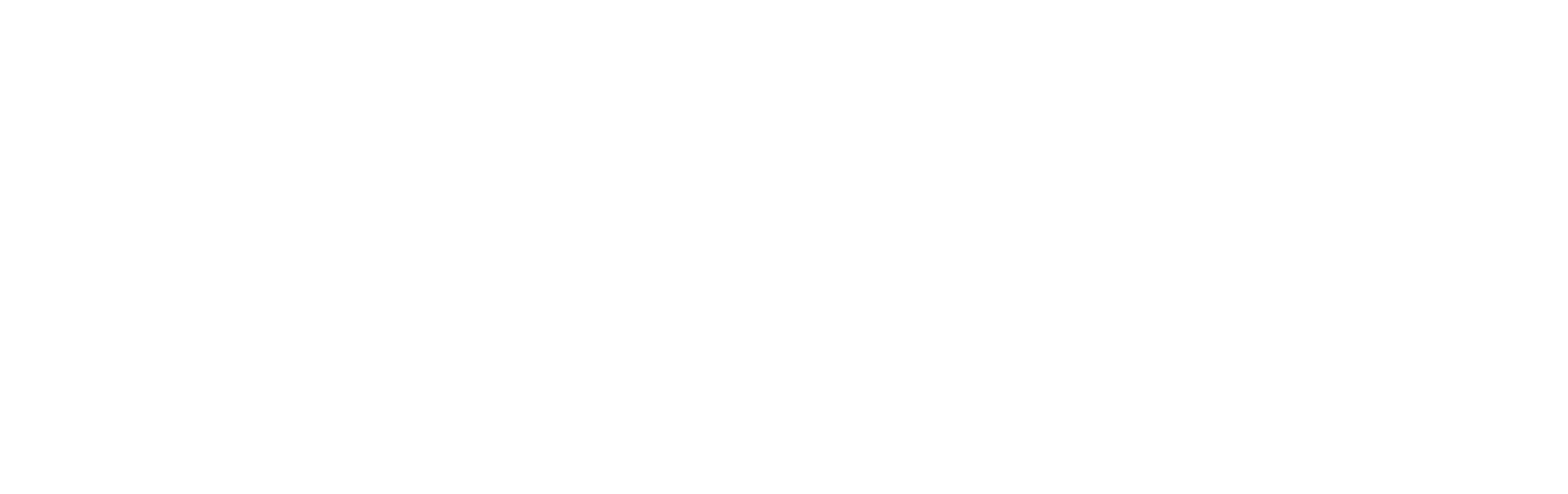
# Model space of a CAD drawing. Header units: millimetres. Extents: x -17122 to 7392, y -6480 to -3200.
# Tile 1 of 70: x -17122 to -12680, y -4905 to -3629. Entities that reach past the tile are written whole.
import ezdxf
from ezdxf.lldxf.tags import DXFTag

# ---------------------------------------------------------------- set-up
doc = ezdxf.new("R2010")
doc.units = ezdxf.units.MM
doc.layers.add('IS_Text_Odbiornikow_Therm', color=7, linetype='Continuous')
doc.styles.get("Standard").update_dxf_attribs({"font": 'arial.ttf'})
tags = doc.linetypes.add('SOLID', pattern=[10, 10, 0]).pattern_tags.tags
tags[6:7] = [DXFTag(74, 4), DXFTag(75, 0), DXFTag(340, '0'), DXFTag(46, 0.0), DXFTag(50, 0.0), DXFTag(44, 0.0), DXFTag(45, 0.0)]
tags[4:5] = [DXFTag(74, 4), DXFTag(75, 0), DXFTag(340, '0'), DXFTag(46, 0.0), DXFTag(50, 0.0), DXFTag(44, 0.0), DXFTag(45, 0.0)]

msp = doc.modelspace()

# ---------------------------------------------------------------- texts
at = {"layer": 'IS_Text_Odbiornikow_Therm', "color": 0, "linetype": 'SOLID', "lineweight": 0, "ltscale": 0.01, "insert": (-9690.2, -3755), "char_height": 27, "attachment_point": 7}
msp.add_mtext('\\A1;\\pi-275.33,t-167.33;{\\W0.9;\\T0.9;ZESPÓŁ REGULACYJNO-POMPOWY\\P\\pi-217.45,tz;DO NAGRZEWNICY WODNEJ \\P\\pi-221.88;\\A0;(W KOMPLECIE Z CENTRALĄ)}', dxfattribs=at)
at = {"layer": 'IS_Text_Odbiornikow_Therm', "color": 0, "linetype": 'SOLID', "ltscale": 0.01, "insert": (-10621.6, -4845.9), "char_height": 22, "attachment_point": 1}
msp.add_mtext('\\pi-266.62;{\\fTahoma|b0|i0|c238|p34;\\C256;ROZDZIELACZ OBIEGÓW GRZEWCZYCH \\P\\pi-102.95;DN 70 2F-DN25}', dxfattribs=at)

doc.saveas('drawing.dxf')
